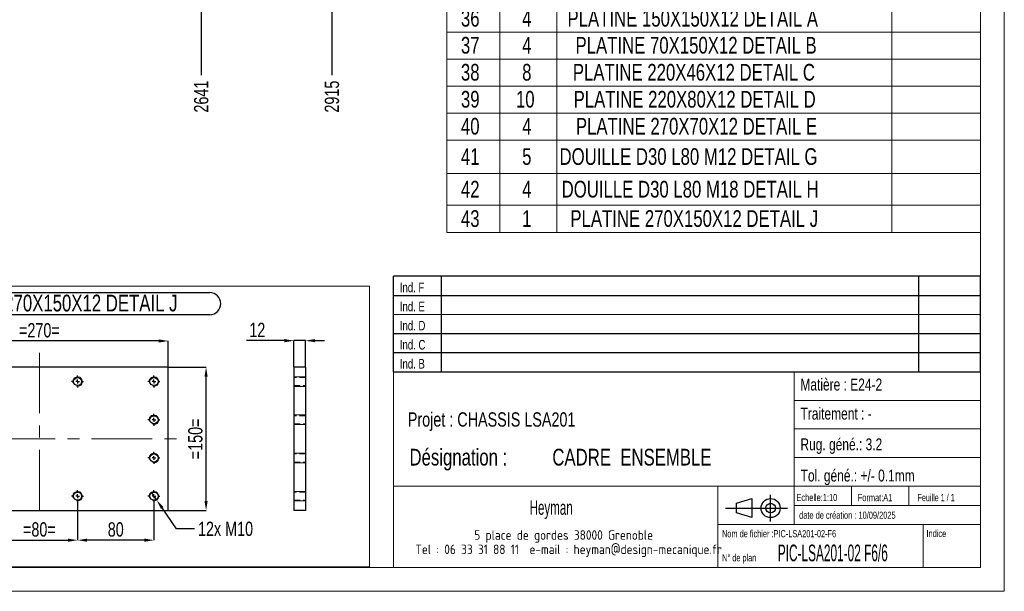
# Model space of a CAD drawing. Header units: millimetres. Extents: x 0 to 841, y 0 to 594.
# Tile 11 of 13: x 635 to 841, y 0 to 120. Entities that reach past the tile are written whole.
import ezdxf

# ---------------------------------------------------------------- set-up
doc = ezdxf.new("R2010")
doc.units = ezdxf.units.MM
doc.header["$PDSIZE"] = -1
doc.linetypes.add('CENTERX2', pattern=[20.32, 12.7, -2.54, 2.54, -2.54])
doc.linetypes.add('HIDDEN', pattern=[1.905, 1.27, -0.635])
for name, color, linetype in [('COTES', 1, 'Continuous'), ('NOTES', 6, 'Continuous'), ('TRAIT-FINS', 9, 'Continuous'), ('TRAIT-MIXTES', 3, 'CENTERX2'), ('TRAIT-TIRET', 2, 'HIDDEN')]:
    doc.layers.add(name, color=color, linetype=linetype)
doc.layers.add('TRAIT-FORT', color=4, linetype='Continuous', lineweight=25)
doc.styles.add('SLDTEXTSTYLE0', font='TXT', dxfattribs={"width": 0.75})
doc.styles.add('SLDTEXTSTYLE3', font='TXT', dxfattribs={"width": 0.530617})
doc.styles.add('SLDTEXTSTYLE4', font='TXT', dxfattribs={"width": 0.707278})
doc.styles.add('SLDTEXTSTYLE5', font='TXT', dxfattribs={"width": 0.7})
doc.styles.add('SLDTEXTSTYLE6', font='ISOCP3', dxfattribs={"width": 0.96})
doc.styles.add('SLDTEXTSTYLE7', font='TXT', dxfattribs={"width": 0.605})
doc.styles.add('SLDTEXTSTYLE8', font='TXT', dxfattribs={"width": 0.692308})
doc.dimstyles.new('SLDDIMSTYLE0', dxfattribs={"dimtxt": 3, "dimasz": 2, "dimexe": 0, "dimexo": 0.0625, "dimgap": 0.75, "dimtad": 1, "dimdec": 0, "dimlfac": 5, "dimrnd": 1e-09, "dimzin": 12, "dimdsep": 46, "dimtxsty": 'SLDTEXTSTYLE0', "dimsah": 1, "dimcen": 0.09, "dimadec": 0, "dimazin": 3, "dimtfac": 1, "dimtdec": 0, "dimtmove": 0, "dimatfit": 0, "dimfxl": 1, "dimfrac": 2, "dimtolj": 1, "dimtzin": 12, "dimarcsym": 0})
doc.dimstyles.new('SLDDIMSTYLE1', dxfattribs={"dimtxt": 3, "dimasz": 2, "dimexe": 0, "dimexo": 0.0625, "dimgap": 0.75, "dimtad": 1, "dimdec": 0, "dimlfac": 5, "dimrnd": 1e-09, "dimzin": 12, "dimdsep": 46, "dimtxsty": 'SLDTEXTSTYLE0', "dimsah": 1, "dimcen": 0.09, "dimadec": 0, "dimazin": 3, "dimtfac": 1, "dimtdec": 0, "dimtofl": 0, "dimtmove": 0, "dimatfit": 3, "dimfxl": 1, "dimfrac": 2, "dimtolj": 1, "dimtzin": 12, "dimarcsym": 0})
doc.dimstyles.new('SLDDIMSTYLE2', dxfattribs={"dimtxt": 3, "dimasz": 2, "dimexe": 0, "dimexo": 0.0625, "dimgap": 0.75, "dimtad": 0, "dimtih": 1, "dimtoh": 1, "dimdec": 0, "dimlfac": 5, "dimrnd": 1e-09, "dimzin": 12, "dimdsep": 46, "dimtxsty": 'SLDTEXTSTYLE0', "dimblk1": 'NONE', "dimsah": 1, "dimcen": 0, "dimadec": 0, "dimazin": 3, "dimtfac": 1, "dimtdec": 0, "dimtmove": 0, "dimatfit": 3, "dimldrblk": 'NONE', "dimfxl": 1, "dimfrac": 2, "dimtolj": 1, "dimtzin": 12, "dimarcsym": 0})
doc.dimstyles.new('SLDDIMSTYLE5', dxfattribs={"dimtxt": 3, "dimasz": 2, "dimexe": 0, "dimexo": 0.0625, "dimgap": 0.75, "dimtad": 0, "dimtih": 1, "dimtoh": 1, "dimdec": 0, "dimlfac": 10, "dimrnd": 1e-09, "dimzin": 12, "dimdsep": 46, "dimtxsty": 'SLDTEXTSTYLE0', "dimsah": 1, "dimcen": 0.09, "dimadec": 0, "dimazin": 3, "dimtfac": 1, "dimtdec": 0, "dimtofl": 0, "dimtmove": 0, "dimatfit": 3, "dimfxl": 1, "dimfrac": 2, "dimtolj": 1, "dimtzin": 12, "dimarcsym": 0})

# ---------------------------------------------------------------- blocks, each defined once
blk = doc.blocks.new('Bloc2_1')
for p, q in [((2.32, 3.8), (5.55, 4.8)), ((5.55, 4.8), (5.55, 0.8)), ((9.48, 0), (9.48, 5.6)), ((0, 2.8), (12.98, 2.8)), ((2.32, 1.8), (2.32, 3.8)), ((5.55, 0.8), (2.32, 1.8))]:
    blk.add_line(p, q)
for radius in [2, 1]:
    blk.add_circle((9.48, 2.8), radius)
blk = doc.blocks.new('TAB MODIFS_1')
for p, q in [((123, 20), (0, 20)), ((0, 0), (0, 20)), ((10, 20), (10, 0)), ((110, 20), (110, 0)), ((123, 0), (123, 20)), ((0, 16), (123, 16)), ((0, 8), (123, 8)), ((0, 4), (123, 4)), ((0, 0), (123, 0))]:
    blk.add_line(p, q)
at = {"color": 7, "linetype": 'Continuous', "lineweight": 18}
blk.add_line((0, 12), (123, 12), dxfattribs=at)
at = {"color": 7}
for tag in ['AUTOATTR0', 'AUTOATTR1', 'AUTOATTR2', 'AUTOATTR3', 'AUTOATTR4', 'AUTOATTR5', 'AUTOATTR6', 'AUTOATTR7', 'AUTOATTR8', 'AUTOATTR9']:
    blk.add_attdef(tag, (0, 0), '', height=1, dxfattribs=at)
at = {"layer": 'NOTES', "color": 211, "char_height": 2, "attachment_point": 1, "style": 'SLDTEXTSTYLE0'}
for s, insert in [('Ind. F', (1.36, 18.66)), ('Ind. E', (1.36, 14.66)), ('Ind. D', (1.36, 10.66)), ('Ind. C', (1.36, 6.66)), ('Ind. B', (1.36, 2.66))]:
    blk.add_mtext(s, dxfattribs=dict(at, insert=insert))
blk = doc.blocks.new('SW_NOTE_3')
at = {"layer": 'NOTES', "color": 0, "char_height": 3.5, "attachment_point": 1, "style": 'SLDTEXTSTYLE0'}
for s, insert in [('Désignation :', (0, 4.51)), ('CADRE  ENSEMBLE', (29.93, 4.51))]:
    blk.add_mtext(s, dxfattribs=dict(at, insert=insert))
blk = doc.blocks.new('SW_NOTE_4')
at = {"layer": 'NOTES', "color": 0, "char_height": 2, "attachment_point": 2, "style": 'SLDTEXTSTYLE6'}
for s, insert in [('5 place de gordes 38000 Grenoble', (20.84, 2.58)), ('Tel : 06 33 31 88 11  e-mail : heyman@design-mecanique.fr', (21.9, -0.42))]:
    blk.add_mtext(s, dxfattribs=dict(at, insert=insert))
blk = doc.blocks.new('SW_TABLEANNOTATION_0')
at = {"color": 0, "linetype": 'Continuous', "lineweight": 18}
for p, q in [((0, 0), (0, -258.09)), ((111.83, 0), (0, 0)), ((11.14, 0), (11.14, -5.65)), ((23.06, 0), (23.06, -5.65)), ((93.25, 0), (93.25, -5.65)), ((111.83, -258.09), (111.83, 0)), ((0, -5.65), (111.83, -5.65)), ((11.14, -5.65), (11.14, -258.09)), ((23.06, -5.65), (23.06, -258.09)), ((93.25, -5.65), (93.25, -258.09)), ((0, -11.31), (111.83, -11.31)), ((0, -16.96), (111.83, -16.96)), ((0, -22.61), (111.83, -22.61)), ((0, -28.26), (111.83, -28.26)), ((0, -33.92), (111.83, -33.92)), ((0, -39.57), (111.83, -39.57)), ((0, -45.22), (111.83, -45.22)), ((0, -50.88), (111.83, -50.88)), ((0, -56.53), (111.83, -56.53)), ((0, -62.18), (111.83, -62.18)), ((0, -67.83), (111.83, -67.83)), ((0, -73.49), (111.83, -73.49)), ((0, -79.14), (111.83, -79.14)), ((0, -84.79), (111.83, -84.79)), ((0, -91.32), (111.83, -91.32)), ((0, -97.84), (111.83, -97.84)), ((0, -104.37), (111.83, -104.37)), ((0, -110.9), (111.83, -110.9)), ((0, -117.42), (111.83, -117.42)), ((0, -123.95), (111.83, -123.95)), ((0, -130.47), (111.83, -130.47)), ((0, -137), (111.83, -137)), ((0, -142.65), (111.83, -142.65)), ((0, -148.3), (111.83, -148.3)), ((0, -153.96), (111.83, -153.96)), ((0, -159.61), (111.83, -159.61)), ((0, -165.26), (111.83, -165.26)), ((0, -170.92), (111.83, -170.92)), ((0, -176.57), (111.83, -176.57)), ((0, -182.22), (111.83, -182.22)), ((0, -187.87), (111.83, -187.87)), ((0, -193.53), (111.83, -193.53)), ((0, -199.18), (111.83, -199.18)), ((0, -204.83), (111.83, -204.83)), ((0, -210.49), (111.83, -210.49)), ((0, -216.14), (111.83, -216.14)), ((0, -221.79), (111.83, -221.79)), ((0, -227.44), (111.83, -227.44)), ((0, -233.1), (111.83, -233.1)), ((0, -238.75), (111.83, -238.75)), ((0, -245.79), (111.83, -245.79)), ((0, -252.43), (111.83, -252.43)), ((0, -258.09), (111.83, -258.09))]:
    blk.add_line(p, q, dxfattribs=at)
at = {"color": 0, "linetype": 'Continuous', "lineweight": 18, "char_height": 3.5, "attachment_point": 1, "style": 'SLDTEXTSTYLE0'}
for s, insert in [('No.', (1.02, -1.01)), ('QTE', (12.82, -1.01)), ('DESCRIPTION', (43.51, -1.01)), ('LONG.', (95.03, -1.01)), ('tube carré 80x80x4', (36.81, -6.67)), ('1', (4.28, -6.67)), ('1', (15.81, -6.67)), ('1890', (97.37, -6.67)), ('2', (4.28, -12.32)), ('2', (15.81, -12.32)), ('tube carré 80x80x4', (36.81, -12.32)), ('1080', (97.37, -12.32)), ('3', (4.28, -17.97)), ('2', (15.81, -17.97)), ('tube carré 80x80x4', (36.81, -17.97)), ('950', (98.66, -17.97)), ('4', (4.28, -23.63)), ('1', (15.81, -23.63)), ('tube carré 80x80x4', (36.81, -23.63)), ('885', (98.66, -23.63)), ('tube carré 80x80x4', (36.81, -29.28)), ('5', (4.28, -29.28)), ('3', (15.81, -29.28)), ('725', (98.66, -29.28)), ('6', (4.28, -34.93)), ('1', (15.81, -34.93)), ('tube carré 80x80x4', (36.81, -34.93)), ('1960', (97.37, -34.93)), ('7', (4.28, -40.58)), ('1', (15.81, -40.58)), ('tube carré 80x80x4', (36.81, -40.58)), ('790', (98.66, -40.58)), ('8', (4.28, -46.24)), ('1', (15.81, -46.24)), ('tube carré 80x80x4', (36.81, -46.24)), ('1730', (97.37, -46.24)), ('tube carré 80x80x4', (36.81, -51.89)), ('9', (4.28, -51.89)), ('1', (15.81, -51.89)), ('1960', (97.37, -51.89)), ('10', (2.98, -57.54)), ('1', (15.81, -57.54)), ('tube carré 80x80x4', (36.81, -57.54)), ('300', (98.66, -57.54)), ('11', (2.98, -63.2)), ('1', (15.81, -63.2)), ('tube carré 80x80x4', (36.81, -63.2)), ('1890', (97.37, -63.2)), ('12', (2.98, -68.85)), ('1', (15.81, -68.85)), ('tube carré 80x80x4', (36.81, -68.85)), ('540', (98.66, -68.85)), ('tube carré 80x80x4', (36.81, -74.5)), ('13', (2.98, -74.5)), ('1', (15.81, -74.5)), ('1890', (97.37, -74.5)), ('14', (2.98, -80.15)), ('1', (15.81, -80.15)), ('tube carré 80x80x4', (36.81, -80.15)), ('1890', (97.37, -80.15)), ('15', (2.98, -85.81)), ('1', (15.81, -85.81)), ('Cornière ailes égales 50X50X4', (24.63, -85.81)), ('900', (98.66, -85.81)), ('16', (2.98, -92.33)), ('1', (15.81, -92.33)), ('Cornière ailes égales 50X50X4', (24.63, -92.33)), ('1000', (97.37, -92.33)), ('17', (2.98, -98.86)), ('1', (15.81, -98.86)), ('Cornière ailes égales 50X50X4', (24.63, -98.86)), ('1850', (97.37, -98.86)), ('Tube rectangulaire 80X40X3', (26.76, -105.38)), ('18', (2.98, -105.38)), ('1', (15.81, -105.38)), ('725', (98.66, -105.38)), ('19', (2.98, -111.91)), ('4', (15.81, -111.91)), ('Tube rectangulaire 60x30x3', (27.36, -111.91)), ('725', (98.66, -111.91)), ('20', (2.98, -118.44)), ('4', (15.81, -118.44)), ('Tube rectangulaire 60x30x3', (27.36, -118.44)), ('790', (98.66, -118.44)), ('21', (2.98, -124.96)), ('4', (15.81, -124.96)), ('Tube rectangulaire 60x30x3', (27.36, -124.96)), ('300', (98.66, -124.96)), ('22', (2.98, -131.49)), ('4', (15.81, -131.49)), ('Tube rectangulaire 60x30x3', (27.36, -131.49)), ('540', (98.66, -131.49)), ('23', (2.98, -138.01)), ('1', (15.81, -138.01)), ('PLATINE 100X100 EP:12', (33.13, -138.01)), ('24', (2.98, -143.67)), ('1', (15.81, -143.67)), ('PLATINE 100X100 EP:12', (33.13, -143.67)), ('25', (2.98, -149.32)), ('1', (15.81, -149.32)), ('PLATINE 103X100 EP:12', (33.13, -149.32)), ('26', (2.98, -154.97)), ('1', (15.81, -154.97)), ('PLATINE 227X100 EP:12', (33.13, -154.97)), ('27', (2.98, -160.62)), ('1', (15.81, -160.62)), ('PLATINE 330X120 EP:12', (33.13, -160.62)), ('28', (2.98, -166.28)), ('1', (15.81, -166.28)), ('PLATINE 330X100 EP:12', (33.13, -166.28)), ('29', (2.98, -171.93)), ('1', (15.81, -171.93)), ('PLATINE 200X103 EP:12', (33.13, -171.93)), ('30', (2.98, -177.58)), ('1', (15.81, -177.58)), ('PLATINE 200X120 EP:12', (33.13, -177.58)), ('31', (2.98, -183.24)), ('1', (15.81, -183.24)), ('PLATINE 70X120 EP:12', (34.43, -183.24)), ('32', (2.98, -188.89)), ('1', (15.81, -188.89)), ('PLATINE 200X100 EP:12', (33.13, -188.89)), ('33', (2.98, -194.54)), ('2', (15.81, -194.54)), ('BOUCHON 80X80X2', (36.06, -194.54)), ('34', (2.98, -200.19)), ('8', (15.81, -200.19)), ('TUBE 15X21 L:80', (40.84, -200.19)), ('35', (2.98, -205.85)), ('2', (15.81, -205.85)), ('PLATINE 90X90X5', (39.51, -205.85)), ('36', (2.98, -211.5)), ('4', (15.81, -211.5)), ('PLATINE 150X150X12 DETAIL A', (25.31, -211.5)), ('37', (2.98, -217.15)), ('4', (15.81, -217.15)), ('PLATINE 70X150X12 DETAIL B', (26.99, -217.15)), ('38', (2.98, -222.81)), ('8', (15.81, -222.81)), ('PLATINE 220X46X12 DETAIL C', (26.43, -222.81)), ('39', (2.98, -228.46)), ('10', (14.51, -228.46)), ('PLATINE 220X80X12 DETAIL D', (26.59, -228.46)), ('40', (2.98, -234.11)), ('4', (15.81, -234.11)), ('PLATINE 270X70X12 DETAIL E', (27.07, -234.11)), ('41', (2.98, -240.46)), ('5', (15.81, -240.46)), ('DOUILLE D30 L80 M12 DETAIL G', (23.64, -240.46)), ('42', (2.98, -247.3)), ('4', (15.81, -247.3)), ('DOUILLE D30 L80 M18 DETAIL H', (24.08, -247.3)), ('43', (2.98, -253.45)), ('1', (15.81, -253.45)), ('PLATINE 270X150X12 DETAIL J', (25.91, -253.45))]:
    blk.add_mtext(s, dxfattribs=dict(at, insert=insert))
blk = doc.blocks.new('_D_45')
at = {"layer": 'COTES', "color": 0, "lineweight": -2, "transparency": 16777216}
for p, q in [((630.83, 18.61), (630.83, 10.71)), ((646.83, 18.61), (646.83, 10.71)), ((632.83, 10.71), (644.83, 10.71))]:
    blk.add_line(p, q, dxfattribs=at)
at = {"layer": 'COTES', "color": 0, "transparency": 16777216}
for points in [[(632.83, 11.04), (632.83, 10.38), (630.83, 10.71)], [(644.83, 11.04), (644.83, 10.38), (646.83, 10.71)]]:
    blk.add_solid(points, dxfattribs=at)
at = {"layer": 'Defpoints', "color": 0, "transparency": 16777216}
for p in [(630.83, 18.68), (646.83, 18.68), (646.83, 10.71)]:
    blk.add_point(p, dxfattribs=at)
at = {"layer": 'COTES', "color": 0, "transparency": 16777216, "insert": (638.83, 14.46), "char_height": 3, "attachment_point": 2, "style": 'SLDTEXTSTYLE0'}
blk.add_mtext('\\A1;=80=', dxfattribs=at)
blk = doc.blocks.new('_D_46')
at = {"layer": 'COTES', "color": 0, "lineweight": -2, "transparency": 16777216}
for p, q in [((646.83, 18.61), (646.83, 10.71)), ((662.83, 18.61), (662.83, 10.71)), ((660.83, 10.71), (648.83, 10.71))]:
    blk.add_line(p, q, dxfattribs=at)
at = {"layer": 'COTES', "color": 0, "transparency": 16777216}
for points in [[(648.83, 11.04), (648.83, 10.38), (646.83, 10.71)], [(660.83, 11.04), (660.83, 10.38), (662.83, 10.71)]]:
    blk.add_solid(points, dxfattribs=at)
at = {"layer": 'Defpoints', "color": 0, "transparency": 16777216}
for p in [(646.83, 18.68), (662.83, 18.68), (646.83, 10.71)]:
    blk.add_point(p, dxfattribs=at)
at = {"layer": 'COTES', "color": 0, "transparency": 16777216, "insert": (654.83, 14.46), "char_height": 3, "attachment_point": 2, "style": 'SLDTEXTSTYLE0'}
blk.add_mtext('\\A1;80', dxfattribs=at)
blk = doc.blocks.new('_D_47')
at = {"layer": 'COTES', "color": 0, "lineweight": -2, "transparency": 16777216}
for p, q in [((665.89, 46.93), (673.75, 46.93)), ((673.75, 18.93), (673.75, 44.93)), ((665.89, 16.93), (673.75, 16.93))]:
    blk.add_line(p, q, dxfattribs=at)
at = {"layer": 'COTES', "color": 0, "transparency": 16777216}
for points in [[(673.42, 44.93), (674.09, 44.93), (673.75, 46.93)], [(673.42, 18.93), (674.09, 18.93), (673.75, 16.93)]]:
    blk.add_solid(points, dxfattribs=at)
at = {"layer": 'Defpoints', "color": 0, "transparency": 16777216}
for p in [(665.83, 46.93), (673.75, 46.93), (665.83, 16.93)]:
    blk.add_point(p, dxfattribs=at)
at = {"layer": 'COTES', "color": 0, "transparency": 16777216, "insert": (670, 31.93), "char_height": 3, "attachment_point": 2, "rotation": 90, "style": 'SLDTEXTSTYLE0'}
blk.add_mtext('\\A1;=150=', dxfattribs=at)
blk = doc.blocks.new('_D_48')
at = {"layer": 'COTES', "color": 0, "lineweight": -2, "transparency": 16777216}
for p, q in [((611.83, 46.99), (611.83, 52.43)), ((663.83, 52.43), (613.83, 52.43)), ((665.83, 46.99), (665.83, 52.43))]:
    blk.add_line(p, q, dxfattribs=at)
at = {"layer": 'COTES', "color": 0, "transparency": 16777216}
for points in [[(613.83, 52.77), (613.83, 52.1), (611.83, 52.43)], [(663.83, 52.77), (663.83, 52.1), (665.83, 52.43)]]:
    blk.add_solid(points, dxfattribs=at)
at = {"layer": 'Defpoints', "color": 0, "transparency": 16777216}
for p in [(611.83, 52.43), (611.83, 46.93), (665.83, 46.93)]:
    blk.add_point(p, dxfattribs=at)
at = {"layer": 'COTES', "color": 0, "transparency": 16777216, "insert": (638.83, 56.18), "char_height": 3, "attachment_point": 2, "style": 'SLDTEXTSTYLE0'}
blk.add_mtext('\\A1;=270=', dxfattribs=at)
blk = doc.blocks.new('_D_49')
at = {"layer": 'COTES', "color": 0, "lineweight": -2, "transparency": 16777216}
for p, q in [((662.25, 20.75), (663.4, 19.11)), ((667.59, 13.09), (664.54, 17.47)), ((671.31, 13.09), (667.59, 13.09))]:
    blk.add_line(p, q, dxfattribs=at)
at = {"layer": 'COTES', "color": 0, "transparency": 16777216}
blk.add_solid([(664.82, 17.66), (664.27, 17.28), (663.4, 19.11)], dxfattribs=at)
at = {"layer": 'Defpoints', "color": 0, "transparency": 16777216}
for p in [(662.25, 20.75), (663.4, 19.11)]:
    blk.add_point(p, dxfattribs=at)
at = {"layer": 'COTES', "color": 0, "transparency": 16777216, "insert": (672.06, 14.59), "char_height": 3, "attachment_point": 1, "style": 'SLDTEXTSTYLE0'}
blk.add_mtext('\\A1;12x M10', dxfattribs=at)
blk = doc.blocks.new('_None')
blk = doc.blocks.new('SW_NOTE_12')
at = {"layer": 'NOTES', "color": 0}
for p, q in [((-0.03, 4.95), (65.09, 4.95)), ((65.09, 0.31), (-0.03, 0.31))]:
    blk.add_line(p, q, dxfattribs=at)
for centre, start, end in [((-0.03, 2.63), 90, 270), ((65.09, 2.63), 270, 90)]:
    blk.add_arc(centre, 2.32, start, end, dxfattribs=at)
at = {"layer": 'NOTES', "color": 0, "insert": (32.38, 4.51), "char_height": 3.5, "attachment_point": 2, "style": 'SLDTEXTSTYLE0'}
blk.add_mtext('PLATINE 270X150X12 DETAIL J', dxfattribs=at)
blk = doc.blocks.new('SW_CENTERMARKSYMBOL_24')
at = {"layer": 'TRAIT-MIXTES', "color": 0}
for p, q in [((-0.8, 0), (-1.25, 0)), ((0, 0), (-0.4, 0)), ((0, 0.8), (0, 1.25)), ((0, 0), (0, 0.4)), ((0, 0), (0, -0.4)), ((0, 0), (0.4, 0)), ((0.8, 0), (1.25, 0)), ((0, -0.8), (0, -1.25))]:
    blk.add_line(p, q, dxfattribs=at)
blk = doc.blocks.new('SW_CENTERMARKSYMBOL_31')
at = {"layer": 'TRAIT-MIXTES', "color": 0}
for p, q in [((-0.8, 0), (-1.25, 0)), ((0, 0), (-0.4, 0)), ((0, 0.8), (0, 1.25)), ((0, 0), (0, 0.4)), ((0, 0), (0, -0.4)), ((0, 0), (0.4, 0)), ((0.8, 0), (1.25, 0)), ((0, -0.8), (0, -1.25))]:
    blk.add_line(p, q, dxfattribs=at)
blk = doc.blocks.new('SW_CENTERMARKSYMBOL_32')
at = {"layer": 'TRAIT-MIXTES', "color": 0}
for p, q in [((-0.8, 0), (-1.25, 0)), ((0, 0), (-0.4, 0)), ((0, 0.8), (0, 1.25)), ((0, 0), (0, 0.4)), ((0, 0), (0, -0.4)), ((0, 0), (0.4, 0)), ((0.8, 0), (1.25, 0)), ((0, -0.8), (0, -1.25))]:
    blk.add_line(p, q, dxfattribs=at)
blk = doc.blocks.new('SW_CENTERMARKSYMBOL_33')
at = {"layer": 'TRAIT-MIXTES', "color": 0}
for p, q in [((-0.8, 0), (-1.25, 0)), ((0, 0), (-0.4, 0)), ((0, 0.8), (0, 1.25)), ((0, 0), (0, 0.4)), ((0, 0), (0, -0.4)), ((0, 0), (0.4, 0)), ((0.8, 0), (1.25, 0)), ((0, -0.8), (0, -1.25))]:
    blk.add_line(p, q, dxfattribs=at)
blk = doc.blocks.new('SW_CENTERMARKSYMBOL_34')
at = {"layer": 'TRAIT-MIXTES', "color": 0}
for p, q in [((-0.8, 0), (-1.25, 0)), ((0, 0), (-0.4, 0)), ((0, 0.8), (0, 1.25)), ((0, 0), (0, 0.4)), ((0, 0), (0, -0.4)), ((0, 0), (0.4, 0)), ((0.8, 0), (1.25, 0)), ((0, -0.8), (0, -1.25))]:
    blk.add_line(p, q, dxfattribs=at)
blk = doc.blocks.new('SW_CENTERMARKSYMBOL_35')
at = {"layer": 'TRAIT-MIXTES', "color": 0}
for p, q in [((-0.8, 0), (-1.25, 0)), ((0, 0), (-0.4, 0)), ((0, 0.8), (0, 1.25)), ((0, 0), (0, 0.4)), ((0, 0), (0, -0.4)), ((0, 0), (0.4, 0)), ((0.8, 0), (1.25, 0)), ((0, -0.8), (0, -1.25))]:
    blk.add_line(p, q, dxfattribs=at)
blk = doc.blocks.new('_D_107')
at = {"layer": 'COTES', "color": 0, "lineweight": -2, "transparency": 16777216}
blk.add_line((672.75, 141.02), (672.75, 108.12), dxfattribs=at)
at = {"layer": 'Defpoints', "color": 0, "transparency": 16777216}
for p in [(672.75, 141.08), (408.63, 131.19), (672.75, 108.12)]:
    blk.add_point(p, dxfattribs=at)
at = {"layer": 'COTES', "color": 0, "transparency": 16777216, "insert": (672.75, 103.62), "char_height": 3, "attachment_point": 5, "rotation": 90, "style": 'SLDTEXTSTYLE0'}
blk.add_mtext('\\A1;2641', dxfattribs=at)
blk = doc.blocks.new('_D_108')
at = {"layer": 'COTES', "color": 0, "lineweight": -2, "transparency": 16777216}
blk.add_line((700.13, 128.13), (700.13, 108.12), dxfattribs=at)
at = {"layer": 'Defpoints', "color": 0, "transparency": 16777216}
for p in [(408.63, 131.19), (700.13, 128.19), (700.13, 108.12)]:
    blk.add_point(p, dxfattribs=at)
at = {"layer": 'COTES', "color": 0, "transparency": 16777216, "insert": (700.13, 103.62), "char_height": 3, "attachment_point": 5, "rotation": 90, "style": 'SLDTEXTSTYLE0'}
blk.add_mtext('\\A1;2915', dxfattribs=at)
blk = doc.blocks.new('_D_141')
at = {"layer": 'COTES', "color": 0, "lineweight": -2, "transparency": 16777216}
for p, q in [((690.17, 52.5), (682.24, 52.5)), ((692.17, 46.99), (692.17, 52.5)), ((694.57, 52.5), (692.17, 52.5)), ((694.57, 46.99), (694.57, 52.5)), ((696.57, 52.5), (698.57, 52.5))]:
    blk.add_line(p, q, dxfattribs=at)
at = {"layer": 'COTES', "color": 0, "transparency": 16777216}
for points in [[(690.17, 52.84), (690.17, 52.17), (692.17, 52.5)], [(696.57, 52.84), (696.57, 52.17), (694.57, 52.5)]]:
    blk.add_solid(points, dxfattribs=at)
at = {"layer": 'Defpoints', "color": 0, "transparency": 16777216}
for p in [(692.17, 52.5), (692.17, 46.93), (694.57, 46.93)]:
    blk.add_point(p, dxfattribs=at)
at = {"layer": 'COTES', "color": 0, "transparency": 16777216, "insert": (684.49, 56.25), "char_height": 3, "attachment_point": 2, "style": 'SLDTEXTSTYLE0'}
blk.add_mtext('\\A1;12', dxfattribs=at)

msp = doc.modelspace()

# ---------------------------------------------------------------- linework, layer by layer
at = {"lineweight": 18}
for p, q in [((841, 594), (841, 0)), ((836, 589), (836, 5)), ((601.53, 63.91), (708.01, 63.91)), ((708.01, 63.91), (708.01, 5.16)), ((713, 46), (713, 5)), ((836, 46), (713, 46)), ((797, 46), (797, 14)), ((836, 46), (836, 5)), ((797, 40), (836, 40)), ((797, 34), (836, 34)), ((797, 28), (836, 28)), ((713, 22), (836, 22)), ((781, 22), (781, 5)), ((809, 22), (809, 18)), ((821, 22), (821, 18)), ((797, 18), (836, 18)), ((781, 14), (836, 14)), ((824, 14), (824, 5)), ((836, 5), (5, 5)), ((601.53, 5.16), (708.01, 5.16)), ((713, 5), (836, 5)), ((841, 0), (0, 0))]:
    msp.add_line(p, q, dxfattribs=at)
at = {"layer": 'TRAIT-FINS', "lineweight": 18}
for p, q in [((694.57, 44.93), (692.17, 44.93)), ((692.17, 44.93), (692.17, 42.93)), ((694.57, 44.93), (692.17, 44.93)), ((692.17, 44.93), (692.17, 42.93)), ((694.57, 44.93), (692.17, 44.93)), ((692.17, 44.93), (692.17, 42.93)), ((694.57, 44.93), (692.17, 44.93)), ((692.17, 44.93), (692.17, 42.93)), ((694.57, 42.93), (692.17, 42.93)), ((694.57, 42.93), (692.17, 42.93)), ((694.57, 42.93), (692.17, 42.93)), ((694.57, 42.93), (692.17, 42.93)), ((694.57, 36.93), (692.17, 36.93)), ((692.17, 36.93), (692.17, 34.93)), ((694.57, 36.93), (692.17, 36.93)), ((692.17, 36.93), (692.17, 34.93)), ((694.57, 34.93), (692.17, 34.93)), ((694.57, 34.93), (692.17, 34.93)), ((694.57, 28.93), (692.17, 28.93)), ((692.17, 28.93), (692.17, 26.93)), ((694.57, 28.93), (692.17, 28.93)), ((692.17, 28.93), (692.17, 26.93)), ((694.57, 26.93), (692.17, 26.93)), ((694.57, 26.93), (692.17, 26.93)), ((694.57, 20.93), (692.17, 20.93)), ((692.17, 20.93), (692.17, 18.93)), ((694.57, 20.93), (692.17, 20.93)), ((692.17, 20.93), (692.17, 18.93)), ((694.57, 20.93), (692.17, 20.93)), ((692.17, 20.93), (692.17, 18.93)), ((694.57, 20.93), (692.17, 20.93)), ((692.17, 20.93), (692.17, 18.93)), ((694.57, 18.93), (692.17, 18.93)), ((694.57, 18.93), (692.17, 18.93)), ((694.57, 18.93), (692.17, 18.93)), ((694.57, 18.93), (692.17, 18.93))]:
    msp.add_line(p, q, dxfattribs=at)
for centre in [(646.83, 43.93), (662.83, 43.93), (662.83, 35.93), (662.83, 27.93), (646.83, 19.93), (662.83, 19.93)]:
    msp.add_arc(centre, 1, 255, 195, dxfattribs=at)
at = {"layer": 'TRAIT-FORT', "lineweight": 25}
for p, q in [((665.83, 46.93), (611.83, 46.93)), ((665.83, 16.93), (665.83, 46.93)), ((694.57, 46.93), (692.17, 46.93)), ((692.17, 46.93), (692.17, 16.93)), ((694.57, 46.93), (694.57, 16.93)), ((611.83, 16.93), (665.83, 16.93)), ((694.57, 16.93), (692.17, 16.93))]:
    msp.add_line(p, q, dxfattribs=at)
for centre in [(646.83, 43.93), (662.83, 43.93), (662.83, 35.93), (662.83, 27.93), (646.83, 19.93), (662.83, 19.93)]:
    msp.add_circle(centre, 0.85, dxfattribs=at)
at = {"layer": 'TRAIT-MIXTES', "lineweight": 18}
for p, q in [((638.83, 49.98), (638.83, 15.86)), ((609.14, 31.93), (668.43, 31.93))]:
    msp.add_line(p, q, dxfattribs=at)
at = {"layer": 'TRAIT-TIRET'}
for p, q in [((694.57, 44.78), (692.17, 44.78)), ((692.17, 43.08), (694.57, 43.08)), ((694.57, 36.78), (692.17, 36.78)), ((692.17, 35.08), (694.57, 35.08)), ((694.57, 28.78), (692.17, 28.78)), ((692.17, 27.08), (694.57, 27.08)), ((694.57, 20.78), (692.17, 20.78)), ((692.17, 19.08), (694.57, 19.08))]:
    msp.add_line(p, q, dxfattribs=at)

# ---------------------------------------------------------------- block references
at = {"lineweight": 18}
msp.add_blockref('SW_TABLEANNOTATION_0', (724.17, 333.28), dxfattribs=at)
for name, p in [('TAB MODIFS_1', (712.99, 45.99)), ('Bloc2_1', (782.56, 14.63))]:
    msp.add_blockref(name, p)
at = {"layer": 'NOTES'}
for name, p in [('SW_NOTE_12', (609.43, 57.62)), ('SW_NOTE_3', (716.37, 25.34)), ('SW_NOTE_4', (727.84, 10.21))]:
    msp.add_blockref(name, p, dxfattribs=at)
at = {"layer": 'TRAIT-MIXTES'}
for name, p in [('SW_CENTERMARKSYMBOL_31', (646.83, 43.93)), ('SW_CENTERMARKSYMBOL_32', (662.83, 43.93)), ('SW_CENTERMARKSYMBOL_33', (662.83, 35.93)), ('SW_CENTERMARKSYMBOL_34', (662.83, 27.93)), ('SW_CENTERMARKSYMBOL_24', (646.83, 19.93)), ('SW_CENTERMARKSYMBOL_35', (662.83, 19.93))]:
    msp.add_blockref(name, p, dxfattribs=at)

# ---------------------------------------------------------------- texts
at = {"layer": 'NOTES'}
for s, insert, char_height, attachment_point, style in [('Matière : E24-2', (798.27, 44.56), 2.5, 1, 'SLDTEXTSTYLE0'), ('Projet : CHASSIS LSA201', (716.02, 37.49), 3, 1, 'SLDTEXTSTYLE0'), ('Traitement : -', (798.3, 38.47), 2.5, 1, 'SLDTEXTSTYLE0'), ('Rug. géné.: 3.2', (798.28, 32.03), 2.5, 1, 'SLDTEXTSTYLE0'), ('Tol. géné.: +/- 0.1mm', (798.32, 25.5), 2.5, 1, 'SLDTEXTSTYLE0'), ('Heyman', (746.06, 19.03), 3, 2, 'SLDTEXTSTYLE7'), ('Echelle:1:10', (797.45, 20.4), 1.5, 1, 'SLDTEXTSTYLE0'), ('Format:A1', (810.29, 20.38), 1.5, 1, 'SLDTEXTSTYLE0'), ('Feuille 1 / 1', (822.81, 20.38), 1.5, 1, 'SLDTEXTSTYLE8'), ('date de création : 10/09/2025', (798.01, 16.69), 1.5, 1, 'SLDTEXTSTYLE0'), ('Nom de fichier :PIC-LSA201-02-F6', (781.85, 12.82), 1.5, 1, 'SLDTEXTSTYLE4'), ('Indice', (824.69, 12.86), 1.5, 1, 'SLDTEXTSTYLE0'), ('PIC-LSA201-02 F6/6', (793.54, 9.79), 3.5, 1, 'SLDTEXTSTYLE3'), ('N° de plan', (781.88, 7.77), 1.5, 1, 'SLDTEXTSTYLE5')]:
    msp.add_mtext(s, dxfattribs=dict(at, insert=insert, char_height=char_height, attachment_point=attachment_point, style=style))

# ---------------------------------------------------------------- dimensions: what is measured, and where the dimension line sits
at = {"layer": 'COTES'}
for feature_location, offset, picture, middle in [((672.75, 141.08), (0, -32.96), '_D_107', (672.75, 103.62)), ((700.13, 128.19), (0, -20.07), '_D_108', (700.13, 103.62))]:
    dim = msp.add_ordinate_dim(feature_location=feature_location, offset=offset, dtype=1, origin=(408.63, 131.19), dimstyle='SLDDIMSTYLE5', dxfattribs=at)
    dim.commit()
    dim.dimension.update_dxf_attribs({"geometry": picture, "text_midpoint": middle})
for base, p1, p2, picture, middle in [((611.83, 52.43), (665.83, 46.93), (611.83, 46.93), '_D_48', (638.83, 52.43)), ((646.83, 10.71), (630.83, 18.68), (646.83, 18.68), '_D_45', (638.83, 10.71))]:
    dim = msp.add_linear_dim(base=base, p1=p1, p2=p2, text='=<>=', dimstyle='SLDDIMSTYLE1', dxfattribs=at)
    dim.commit()
    dim.dimension.update_dxf_attribs({"geometry": picture, "text_midpoint": middle, "dimtype": 160})
for base, p1, p2, dimstyle, picture, middle in [((692.17, 52.5), (694.57, 46.93), (692.17, 46.93), 'SLDDIMSTYLE0', '_D_141', (684.49, 52.5)), ((646.83, 10.71), (662.83, 18.68), (646.83, 18.68), 'SLDDIMSTYLE1', '_D_46', (654.83, 10.71))]:
    dim = msp.add_linear_dim(base=base, p1=p1, p2=p2, dimstyle=dimstyle, dxfattribs=at)
    dim.commit()
    dim.dimension.update_dxf_attribs({"geometry": picture, "text_midpoint": middle, "dimtype": 160})
dim = msp.add_linear_dim(base=(673.75, 46.93), p1=(665.83, 16.93), p2=(665.83, 46.93), angle=90, text='=<>=', dimstyle='SLDDIMSTYLE1', dxfattribs=at)
dim.commit()
dim.dimension.update_dxf_attribs({"geometry": '_D_47', "text_midpoint": (673.75, 31.93), "dimtype": 160})
dim = msp.add_diameter_dim_2p(p1=(662.25, 20.75), p2=(663.4, 19.11), text='12x M10', dimstyle='SLDDIMSTYLE2', override={"dimpost": '<>'}, dxfattribs=at)
dim.commit()
dim.dimension.update_dxf_attribs({"geometry": '_D_49', "text_midpoint": (678.63, 13.09), "dimtype": 163})

doc.saveas('drawing.dxf')
